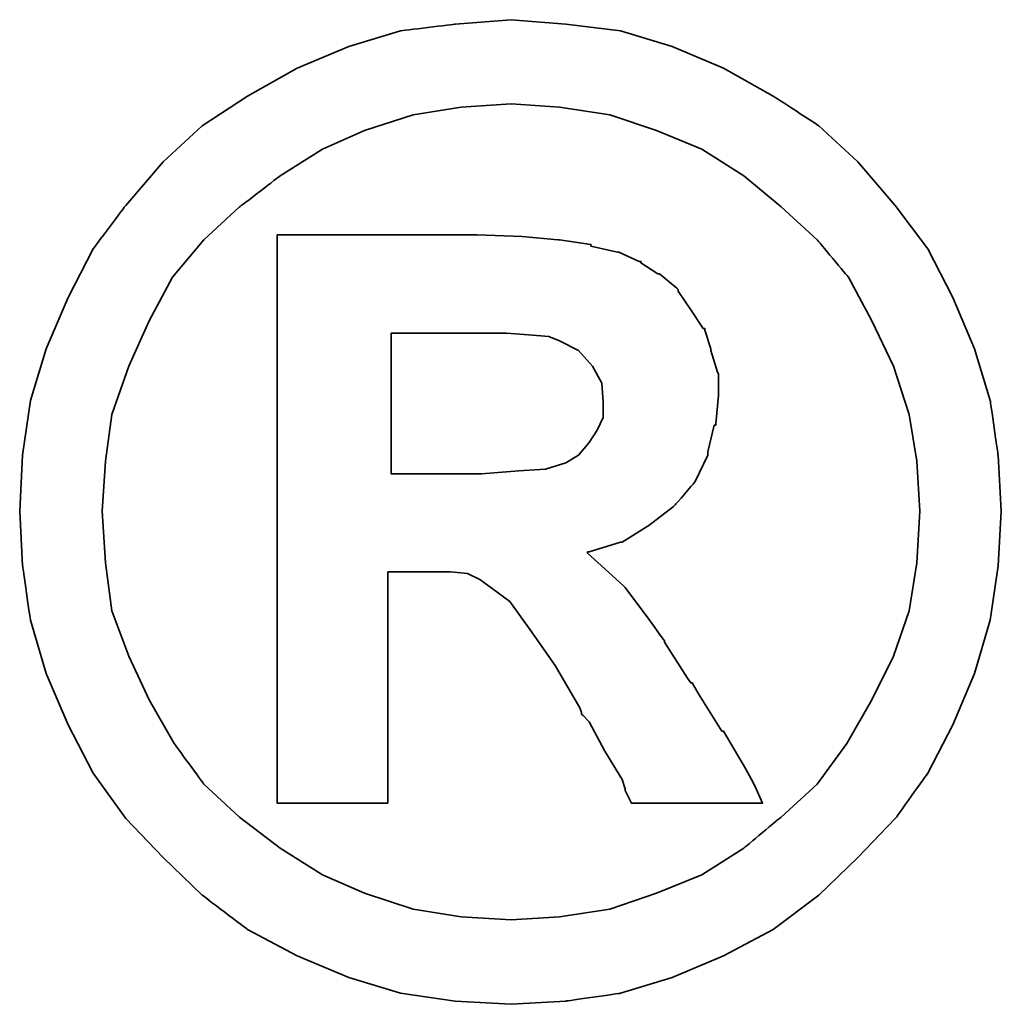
# Model space of a CAD drawing. Header units: millimetres. Extents: x 733 to 1040, y 381 to 501.
# Tile 47 of 51: x 982.289 to 982.945, y 416.915 to 417.573. Entities that reach past the tile are written whole.
import ezdxf

# ---------------------------------------------------------------- set-up
doc = ezdxf.new("R2010")
doc.units = ezdxf.units.MM
doc.header["$LTSCALE"] = 0.15
doc.layers.add('DIM', color=4, linetype='CONTINUOUS')
doc.layers.add('layer 1', color=7, linetype='CONTINUOUS')

# ---------------------------------------------------------------- blocks, each defined once
blk = doc.blocks.new('TBI MOTION logo(完整正式版)')
at = {"layer": 'layer 1', "color": 22, "lineweight": 35}
for points, knots in [([(81.20634, 4.98624), (81.20634, 4.98624), (81.18649, 5.32862), (81.18649, 5.32862), (81.18649, 5.32862), (81.18649, 5.32862), (81.13886, 5.66206), (81.13886, 5.66206), (81.13886, 5.66206), (81.13886, 5.66206), (81.04359, 5.97764), (81.04359, 5.97764), (81.04359, 5.97764), (81.04359, 5.97764), (80.91061, 6.29124), (80.91061, 6.29124), (80.91061, 6.29124), (80.91061, 6.29124), (80.75778, 6.58697), (80.75778, 6.58697), (80.75778, 6.58697), (80.75778, 6.58697), (80.5593, 6.85294), (80.5593, 6.85294), (80.5593, 6.85294), (80.5593, 6.85294), (80.33105, 7.1189), (80.33105, 7.1189), (80.33105, 7.1189), (80.33105, 7.1189), (80.09287, 7.33921), (80.09287, 7.33921), (80.09287, 7.33921), (80.09287, 7.33921), (79.815, 7.51982), (79.815, 7.51982), (79.815, 7.51982), (79.815, 7.51982), (79.51133, 7.69051), (79.51133, 7.69051), (79.51133, 7.69051), (79.51133, 7.69051), (79.19773, 7.8235), (79.19773, 7.8235), (79.19773, 7.8235), (79.19773, 7.8235), (78.88215, 7.91877), (78.88215, 7.91877), (78.88215, 7.91877), (78.88215, 7.91877), (78.54871, 7.95846), (78.54871, 7.95846), (78.54871, 7.95846), (78.54871, 7.95846), (78.21526, 7.98625), (78.21526, 7.98625), (78.21526, 7.98625), (78.21526, 7.98625), (77.87388, 7.95846), (77.87388, 7.95846), (77.87388, 7.95846), (77.87388, 7.95846), (77.54044, 7.91877), (77.54044, 7.91877), (77.54044, 7.91877), (77.54044, 7.91877), (77.22485, 7.8235), (77.22485, 7.8235), (77.22485, 7.8235), (77.22485, 7.8235), (76.91027, 7.69051), (76.91027, 7.69051), (76.91027, 7.69051), (76.91027, 7.69051), (76.6056, 7.51982), (76.6056, 7.51982), (76.6056, 7.51982), (76.6056, 7.51982), (76.32972, 7.33921), (76.32972, 7.33921), (76.32972, 7.33921), (76.32972, 7.33921), (76.09154, 7.1189), (76.09154, 7.1189), (76.09154, 7.1189), (76.09154, 7.1189), (75.86329, 6.85294), (75.86329, 6.85294), (75.86329, 6.85294), (75.86329, 6.85294), (75.66382, 6.58697), (75.66382, 6.58697), (75.66382, 6.58697), (75.66382, 6.58697), (75.51099, 6.29124), (75.51099, 6.29124), (75.51099, 6.29124), (75.51099, 6.29124), (75.37702, 5.97764), (75.37702, 5.97764), (75.37702, 5.97764), (75.37702, 5.97764), (75.28175, 5.66206), (75.28175, 5.66206), (75.28175, 5.66206), (75.28175, 5.66206), (75.23411, 5.32862), (75.23411, 5.32862), (75.23411, 5.32862), (75.23411, 5.32862), (75.21625, 4.98624), (75.21625, 4.98624), (75.21625, 4.98624), (75.21625, 4.98624), (75.23411, 4.6528), (75.23411, 4.6528), (75.23411, 4.6528), (75.23411, 4.6528), (75.28175, 4.32035), (75.28175, 4.32035), (75.28175, 4.32035), (75.28175, 4.32035), (75.37702, 3.99583), (75.37702, 3.99583), (75.37702, 3.99583), (75.37702, 3.99583), (75.51099, 3.68224), (75.51099, 3.68224), (75.51099, 3.68224), (75.51099, 3.68224), (75.66382, 3.38749), (75.66382, 3.38749), (75.66382, 3.38749), (75.66382, 3.38749), (75.86329, 3.10963), (75.86329, 3.10963), (75.86329, 3.10963), (75.86329, 3.10963), (76.09154, 2.87145), (76.09154, 2.87145), (76.09154, 2.87145), (76.09154, 2.87145), (76.32972, 2.6432), (76.32972, 2.6432), (76.32972, 2.6432), (76.32972, 2.6432), (76.6056, 2.43381), (76.6056, 2.43381), (76.6056, 2.43381), (76.6056, 2.43381), (76.91027, 2.27205), (76.91027, 2.27205), (76.91027, 2.27205), (76.91027, 2.27205), (77.22485, 2.13906), (77.22485, 2.13906), (77.22485, 2.13906), (77.22485, 2.13906), (77.54044, 2.0438), (77.54044, 2.0438), (77.54044, 2.0438), (77.54044, 2.0438), (77.87388, 1.99616), (77.87388, 1.99616), (77.87388, 1.99616), (77.87388, 1.99616), (78.21526, 1.97631), (78.21526, 1.97631), (78.21526, 1.97631), (78.21526, 1.97631), (78.54871, 1.99616), (78.54871, 1.99616), (78.54871, 1.99616), (78.54871, 1.99616), (78.88215, 2.0438), (78.88215, 2.0438), (78.88215, 2.0438), (78.88215, 2.0438), (79.19773, 2.13906), (79.19773, 2.13906), (79.19773, 2.13906), (79.19773, 2.13906), (79.51133, 2.27205), (79.51133, 2.27205), (79.51133, 2.27205), (79.51133, 2.27205), (79.815, 2.43381), (79.815, 2.43381), (79.815, 2.43381), (79.815, 2.43381), (80.09287, 2.6432), (80.09287, 2.6432), (80.09287, 2.6432), (80.09287, 2.6432), (80.33105, 2.87145), (80.33105, 2.87145), (80.33105, 2.87145), (80.33105, 2.87145), (80.5593, 3.10963), (80.5593, 3.10963), (80.5593, 3.10963), (80.5593, 3.10963), (80.75778, 3.38749), (80.75778, 3.38749), (80.75778, 3.38749), (80.75778, 3.38749), (80.91061, 3.68224), (80.91061, 3.68224), (80.91061, 3.68224), (80.91061, 3.68224), (81.04359, 3.99583), (81.04359, 3.99583), (81.04359, 3.99583), (81.04359, 3.99583), (81.13886, 4.32035), (81.13886, 4.32035), (81.13886, 4.32035), (81.13886, 4.32035), (81.18649, 4.6528), (81.18649, 4.6528), (81.18649, 4.6528), (81.18649, 4.6528), (81.20634, 4.98624), (81.20634, 4.98624)], [0, 0, 0, 0, 0.0178571, 0.0178571, 0.0178571, 0.0178572, 0.0357143, 0.0357143, 0.0357143, 0.0357143, 0.0535714, 0.0535714, 0.0535714, 0.0535714, 0.0714286, 0.0714286, 0.0714286, 0.0714286, 0.0892857, 0.0892857, 0.0892857, 0.0892857, 0.1071429, 0.1071429, 0.1071429, 0.1071429, 0.125, 0.125, 0.125, 0.125, 0.1428571, 0.1428571, 0.1428571, 0.1428572, 0.1607143, 0.1607143, 0.1607143, 0.1607143, 0.1785714, 0.1785714, 0.1785714, 0.1785714, 0.1964286, 0.1964286, 0.1964286, 0.1964286, 0.2142857, 0.2142857, 0.2142857, 0.2142857, 0.2321429, 0.2321429, 0.2321429, 0.2321429, 0.25, 0.25, 0.25, 0.25, 0.2678571, 0.2678571, 0.2678571, 0.2678572, 0.2857143, 0.2857143, 0.2857143, 0.2857143, 0.3035714, 0.3035714, 0.3035714, 0.3035714, 0.3214286, 0.3214286, 0.3214286, 0.3214286, 0.3392857, 0.3392857, 0.3392857, 0.3392857, 0.3571429, 0.3571429, 0.3571429, 0.3571429, 0.375, 0.375, 0.375, 0.375, 0.3928571, 0.3928571, 0.3928571, 0.3928572, 0.4107143, 0.4107143, 0.4107143, 0.4107143, 0.4285714, 0.4285714, 0.4285714, 0.4285714, 0.4464286, 0.4464286, 0.4464286, 0.4464286, 0.4642857, 0.4642857, 0.4642857, 0.4642857, 0.4821429, 0.4821429, 0.4821429, 0.4821429, 0.5, 0.5, 0.5, 0.5, 0.5178571, 0.5178571, 0.5178571, 0.5178572, 0.5357143, 0.5357143, 0.5357143, 0.5357143, 0.5535714, 0.5535714, 0.5535714, 0.5535714, 0.5714286, 0.5714286, 0.5714286, 0.5714286, 0.5892857, 0.5892857, 0.5892857, 0.5892857, 0.6071429, 0.6071429, 0.6071429, 0.6071429, 0.625, 0.625, 0.625, 0.625, 0.6428571, 0.6428571, 0.6428571, 0.6428572, 0.6607143, 0.6607143, 0.6607143, 0.6607143, 0.6785714, 0.6785714, 0.6785714, 0.6785714, 0.6964286, 0.6964286, 0.6964286, 0.6964286, 0.7142857, 0.7142857, 0.7142857, 0.7142857, 0.7321429, 0.7321429, 0.7321429, 0.7321429, 0.75, 0.75, 0.75, 0.75, 0.7678571, 0.7678571, 0.7678571, 0.7678572, 0.7857143, 0.7857143, 0.7857143, 0.7857143, 0.8035714, 0.8035714, 0.8035714, 0.8035714, 0.8214286, 0.8214286, 0.8214286, 0.8214286, 0.8392857, 0.8392857, 0.8392857, 0.8392857, 0.8571429, 0.8571429, 0.8571429, 0.8571429, 0.875, 0.875, 0.875, 0.875, 0.8928571, 0.8928571, 0.8928571, 0.8928572, 0.9107143, 0.9107143, 0.9107143, 0.9107143, 0.9285714, 0.9285714, 0.9285714, 0.9285714, 0.9464286, 0.9464286, 0.9464286, 0.9464286, 0.9642857, 0.9642857, 0.9642857, 0.9642857, 0.9821429, 0.9821429, 0.9821429, 0.9821429, 1, 1, 1, 1]), ([(80.71014, 4.98624), (80.71014, 4.98624), (80.69129, 5.29091), (80.69129, 5.29091), (80.69129, 5.29091), (80.69129, 5.29091), (80.64464, 5.57672), (80.64464, 5.57672), (80.64464, 5.57672), (80.64464, 5.57672), (80.54937, 5.87245), (80.54937, 5.87245), (80.54937, 5.87245), (80.54937, 5.87245), (80.41639, 6.14833), (80.41639, 6.14833), (80.41639, 6.14833), (80.41639, 6.14833), (80.27349, 6.41429), (80.27349, 6.41429), (80.27349, 6.41429), (80.27349, 6.41429), (80.08295, 6.64255), (80.08295, 6.64255), (80.08295, 6.64255), (80.08295, 6.64255), (79.86264, 6.84301), (79.86264, 6.84301), (79.86264, 6.84301), (79.86264, 6.84301), (79.63439, 7.03355), (79.63439, 7.03355), (79.63439, 7.03355), (79.63439, 7.03355), (79.37835, 7.1963), (79.37835, 7.1963), (79.37835, 7.1963), (79.37835, 7.1963), (79.10246, 7.30944), (79.10246, 7.30944), (79.10246, 7.30944), (79.10246, 7.30944), (78.81665, 7.40471), (78.81665, 7.40471), (78.81665, 7.40471), (78.81665, 7.40471), (78.511, 7.45234), (78.511, 7.45234), (78.511, 7.45234), (78.511, 7.45234), (78.21526, 7.47219), (78.21526, 7.47219), (78.21526, 7.47219), (78.21526, 7.47219), (77.9106, 7.45234), (77.9106, 7.45234), (77.9106, 7.45234), (77.9106, 7.45234), (77.61685, 7.40471), (77.61685, 7.40471), (77.61685, 7.40471), (77.61685, 7.40471), (77.32012, 7.30944), (77.32012, 7.30944), (77.32012, 7.30944), (77.32012, 7.30944), (77.06309, 7.1963), (77.06309, 7.1963), (77.06309, 7.1963), (77.06309, 7.1963), (76.80606, 7.03355), (76.80606, 7.03355), (76.80606, 7.03355), (76.80606, 7.03355), (76.55797, 6.84301), (76.55797, 6.84301), (76.55797, 6.84301), (76.55797, 6.84301), (76.34063, 6.64255), (76.34063, 6.64255), (76.34063, 6.64255), (76.34063, 6.64255), (76.1491, 6.41429), (76.1491, 6.41429), (76.1491, 6.41429), (76.1491, 6.41429), (76.0062, 6.14833), (76.0062, 6.14833), (76.0062, 6.14833), (76.0062, 6.14833), (75.88314, 5.87245), (75.88314, 5.87245), (75.88314, 5.87245), (75.88314, 5.87245), (75.77794, 5.57672), (75.77794, 5.57672), (75.77794, 5.57672), (75.77794, 5.57672), (75.73924, 5.29091), (75.73924, 5.29091), (75.73924, 5.29091), (75.73924, 5.29091), (75.72039, 4.98624), (75.72039, 4.98624), (75.72039, 4.98624), (75.72039, 4.98624), (75.73924, 4.67165), (75.73924, 4.67165), (75.73924, 4.67165), (75.73924, 4.67165), (75.77794, 4.37791), (75.77794, 4.37791), (75.77794, 4.37791), (75.77794, 4.37791), (75.88314, 4.10102), (75.88314, 4.10102), (75.88314, 4.10102), (75.88314, 4.10102), (76.0062, 3.83407), (76.0062, 3.83407), (76.0062, 3.83407), (76.0062, 3.83407), (76.15902, 3.56811), (76.15902, 3.56811), (76.15902, 3.56811), (76.15902, 3.56811), (76.34063, 3.32001), (76.34063, 3.32001), (76.34063, 3.32001), (76.34063, 3.32001), (76.55797, 3.11955), (76.55797, 3.11955), (76.55797, 3.11955), (76.55797, 3.11955), (76.80606, 2.92901), (76.80606, 2.92901), (76.80606, 2.92901), (76.80606, 2.92901), (77.06309, 2.76725), (77.06309, 2.76725), (77.06309, 2.76725), (77.06309, 2.76725), (77.32012, 2.65412), (77.32012, 2.65412), (77.32012, 2.65412), (77.32012, 2.65412), (77.61685, 2.55786), (77.61685, 2.55786), (77.61685, 2.55786), (77.61685, 2.55786), (77.9106, 2.51022), (77.9106, 2.51022), (77.9106, 2.51022), (77.9106, 2.51022), (78.21526, 2.49137), (78.21526, 2.49137), (78.21526, 2.49137), (78.21526, 2.49137), (78.511, 2.51022), (78.511, 2.51022), (78.511, 2.51022), (78.511, 2.51022), (78.81665, 2.55786), (78.81665, 2.55786), (78.81665, 2.55786), (78.81665, 2.55786), (79.10246, 2.65412), (79.10246, 2.65412), (79.10246, 2.65412), (79.10246, 2.65412), (79.37835, 2.76725), (79.37835, 2.76725), (79.37835, 2.76725), (79.37835, 2.76725), (79.63439, 2.92901), (79.63439, 2.92901), (79.63439, 2.92901), (79.63439, 2.92901), (79.86264, 3.11955), (79.86264, 3.11955), (79.86264, 3.11955), (79.86264, 3.11955), (80.08295, 3.32001), (80.08295, 3.32001), (80.08295, 3.32001), (80.08295, 3.32001), (80.26356, 3.56811), (80.26356, 3.56811), (80.26356, 3.56811), (80.26356, 3.56811), (80.41639, 3.83407), (80.41639, 3.83407), (80.41639, 3.83407), (80.41639, 3.83407), (80.54937, 4.10102), (80.54937, 4.10102), (80.54937, 4.10102), (80.54937, 4.10102), (80.64464, 4.37791), (80.64464, 4.37791), (80.64464, 4.37791), (80.64464, 4.37791), (80.69129, 4.67165), (80.69129, 4.67165), (80.69129, 4.67165), (80.69129, 4.67165), (80.71014, 4.98624), (80.71014, 4.98624)], [0, 0, 0, 0, 0.0192308, 0.0192308, 0.0192308, 0.0192308, 0.0384615, 0.0384615, 0.0384615, 0.0384615, 0.0576923, 0.0576923, 0.0576923, 0.0576923, 0.0769231, 0.0769231, 0.0769231, 0.0769231, 0.0961538, 0.0961538, 0.0961538, 0.0961539, 0.1153846, 0.1153846, 0.1153846, 0.1153846, 0.1346154, 0.1346154, 0.1346154, 0.1346154, 0.1538462, 0.1538462, 0.1538462, 0.1538462, 0.1730769, 0.1730769, 0.1730769, 0.1730769, 0.1923077, 0.1923077, 0.1923077, 0.1923077, 0.2115385, 0.2115385, 0.2115385, 0.2115385, 0.2307692, 0.2307692, 0.2307692, 0.2307692, 0.25, 0.25, 0.25, 0.25, 0.2692308, 0.2692308, 0.2692308, 0.2692308, 0.2884615, 0.2884615, 0.2884615, 0.2884615, 0.3076923, 0.3076923, 0.3076923, 0.3076923, 0.3269231, 0.3269231, 0.3269231, 0.3269231, 0.3461538, 0.3461538, 0.3461538, 0.3461539, 0.3653846, 0.3653846, 0.3653846, 0.3653846, 0.3846154, 0.3846154, 0.3846154, 0.3846154, 0.4038462, 0.4038462, 0.4038462, 0.4038462, 0.4230769, 0.4230769, 0.4230769, 0.4230769, 0.4423077, 0.4423077, 0.4423077, 0.4423077, 0.4615385, 0.4615385, 0.4615385, 0.4615385, 0.4807692, 0.4807692, 0.4807692, 0.4807692, 0.5, 0.5, 0.5, 0.5, 0.5192308, 0.5192308, 0.5192308, 0.5192308, 0.5384615, 0.5384615, 0.5384615, 0.5384615, 0.5576923, 0.5576923, 0.5576923, 0.5576923, 0.5769231, 0.5769231, 0.5769231, 0.5769231, 0.5961538, 0.5961538, 0.5961538, 0.5961539, 0.6153846, 0.6153846, 0.6153846, 0.6153846, 0.6346154, 0.6346154, 0.6346154, 0.6346154, 0.6538462, 0.6538462, 0.6538462, 0.6538462, 0.6730769, 0.6730769, 0.6730769, 0.6730769, 0.6923077, 0.6923077, 0.6923077, 0.6923077, 0.7115385, 0.7115385, 0.7115385, 0.7115385, 0.7307692, 0.7307692, 0.7307692, 0.7307692, 0.75, 0.75, 0.75, 0.75, 0.7692308, 0.7692308, 0.7692308, 0.7692308, 0.7884615, 0.7884615, 0.7884615, 0.7884615, 0.8076923, 0.8076923, 0.8076923, 0.8076923, 0.8269231, 0.8269231, 0.8269231, 0.8269231, 0.8461538, 0.8461538, 0.8461538, 0.8461539, 0.8653846, 0.8653846, 0.8653846, 0.8653846, 0.8846154, 0.8846154, 0.8846154, 0.8846154, 0.9038462, 0.9038462, 0.9038462, 0.9038462, 0.9230769, 0.9230769, 0.9230769, 0.9230769, 0.9423077, 0.9423077, 0.9423077, 0.9423077, 0.9615385, 0.9615385, 0.9615385, 0.9615385, 0.9807692, 0.9807692, 0.9807692, 0.9807692, 1, 1, 1, 1]), ([(76.78721, 3.2823), (76.78721, 3.2823), (76.78721, 3.32001), (76.78721, 3.32001), (76.78721, 3.32001), (76.78721, 3.32001), (76.78721, 3.42422), (76.78721, 3.42422), (76.78721, 3.42422), (76.78721, 3.42422), (76.78721, 3.59689), (76.78721, 3.59689), (76.78721, 3.59689), (76.78721, 3.59689), (76.78721, 3.80529), (76.78721, 3.80529), (76.78721, 3.80529), (76.78721, 3.80529), (76.78721, 4.0524), (76.78721, 4.0524), (76.78721, 4.0524), (76.78721, 4.0524), (76.78721, 4.32035), (76.78721, 4.32035), (76.78721, 4.32035), (76.78721, 4.32035), (76.78721, 4.92868), (76.78721, 4.92868), (76.78721, 4.92868), (76.78721, 4.92868), (76.78721, 5.53801), (76.78721, 5.53801), (76.78721, 5.53801), (76.78721, 5.53801), (76.78721, 5.82482), (76.78721, 5.82482), (76.78721, 5.82482), (76.78721, 5.82482), (76.78721, 6.07291), (76.78721, 6.07291), (76.78721, 6.07291), (76.78721, 6.07291), (76.78721, 6.30017), (76.78721, 6.30017), (76.78721, 6.30017), (76.78721, 6.30017), (76.78721, 6.45399), (76.78721, 6.45399), (76.78721, 6.45399), (76.78721, 6.45399), (76.78721, 6.5572), (76.78721, 6.5572), (76.78721, 6.5572), (76.78721, 6.5572), (76.78721, 6.59689), (76.78721, 6.59689), (76.78721, 6.59689), (76.78721, 6.59689), (76.78721, 6.67232), (76.78721, 6.67232), (76.78721, 6.67232), (76.78721, 6.67232), (76.8537, 6.67232), (76.8537, 6.67232), (76.8537, 6.67232), (76.8537, 6.67232), (76.87355, 6.67232), (76.87355, 6.67232), (76.87355, 6.67232), (76.87355, 6.67232), (76.91027, 6.67232), (76.91027, 6.67232), (76.91027, 6.67232), (76.91027, 6.67232), (77.04424, 6.67232), (77.04424, 6.67232), (77.04424, 6.67232), (77.04424, 6.67232), (77.22485, 6.67232), (77.22485, 6.67232), (77.22485, 6.67232), (77.22485, 6.67232), (77.43524, 6.67232), (77.43524, 6.67232), (77.43524, 6.67232), (77.43524, 6.67232), (77.65357, 6.67232), (77.65357, 6.67232), (77.65357, 6.67232), (77.65357, 6.67232), (77.82625, 6.67232), (77.82625, 6.67232), (77.82625, 6.67232), (77.82625, 6.67232), (77.94037, 6.67232), (77.94037, 6.67232), (77.94037, 6.67232), (77.94037, 6.67232), (77.97709, 6.67232), (77.97709, 6.67232), (77.97709, 6.67232), (77.97709, 6.67232), (77.99694, 6.67232), (77.99694, 6.67232), (77.99694, 6.67232), (77.99694, 6.67232), (78.00686, 6.67232), (78.00686, 6.67232), (78.00686, 6.67232), (78.00686, 6.67232), (78.28275, 6.6624), (78.28275, 6.6624), (78.28275, 6.6624), (78.28275, 6.6624), (78.50107, 6.64255), (78.50107, 6.64255), (78.50107, 6.64255), (78.50107, 6.64255), (78.511, 6.64255), (78.511, 6.64255), (78.511, 6.64255), (78.511, 6.64255), (78.70154, 6.61476), (78.70154, 6.61476), (78.70154, 6.61476), (78.70154, 6.61476), (78.70154, 6.60483), (78.70154, 6.60483), (78.70154, 6.60483), (78.70154, 6.60483), (78.86429, 6.56713), (78.86429, 6.56713), (78.86429, 6.56713), (78.86429, 6.56713), (78.87223, 6.56713), (78.87223, 6.56713), (78.87223, 6.56713), (78.87223, 6.56713), (78.99727, 6.51056), (78.99727, 6.51056), (78.99727, 6.51056), (78.99727, 6.51056), (79.00719, 6.51056), (79.00719, 6.51056), (79.00719, 6.51056), (79.00719, 6.51056), (79.00719, 6.50162), (79.00719, 6.50162), (79.00719, 6.50162), (79.00719, 6.50162), (79.1104, 6.43415), (79.1104, 6.43415), (79.1104, 6.43415), (79.1104, 6.43415), (79.12132, 6.43415), (79.12132, 6.43415), (79.12132, 6.43415), (79.12132, 6.43415), (79.22552, 6.34781), (79.22552, 6.34781), (79.22552, 6.34781), (79.22552, 6.34781), (79.23544, 6.33888), (79.23544, 6.33888), (79.23544, 6.33888), (79.23544, 6.33888), (79.23544, 6.32895), (79.23544, 6.32895), (79.23544, 6.32895), (79.23544, 6.32895), (79.31087, 6.21483), (79.31087, 6.21483), (79.31087, 6.21483), (79.31087, 6.21483), (79.38629, 6.1007), (79.38629, 6.1007), (79.38629, 6.1007), (79.38629, 6.1007), (79.3972, 6.1007), (79.3972, 6.1007), (79.3972, 6.1007), (79.3972, 6.1007), (79.3972, 6.09078), (79.3972, 6.09078), (79.3972, 6.09078), (79.3972, 6.09078), (79.43392, 5.97764), (79.43392, 5.97764), (79.43392, 5.97764), (79.43392, 5.97764), (79.43392, 5.96772), (79.43392, 5.96772), (79.43392, 5.96772), (79.43392, 5.96772), (79.47362, 5.83474), (79.47362, 5.83474), (79.47362, 5.83474), (79.47362, 5.83474), (79.48156, 5.82482), (79.48156, 5.82482), (79.48156, 5.82482), (79.48156, 5.82482), (79.48156, 5.69977), (79.48156, 5.69977), (79.48156, 5.69977), (79.48156, 5.69977), (79.48156, 5.69183), (79.48156, 5.69183), (79.48156, 5.69183), (79.48156, 5.69183), (79.4637, 5.51915), (79.4637, 5.51915), (79.4637, 5.51915), (79.4637, 5.51915), (79.4637, 5.51122), (79.4637, 5.51122), (79.4637, 5.51122), (79.4637, 5.51122), (79.45377, 5.51122), (79.45377, 5.51122), (79.45377, 5.51122), (79.45377, 5.51122), (79.41507, 5.34847), (79.41507, 5.34847), (79.41507, 5.34847), (79.41507, 5.34847), (79.41507, 5.33854), (79.41507, 5.33854), (79.41507, 5.33854), (79.41507, 5.33854), (79.41507, 5.32862), (79.41507, 5.32862), (79.41507, 5.32862), (79.41507, 5.32862), (79.33865, 5.16785), (79.33865, 5.16785), (79.33865, 5.16785), (79.33865, 5.16785), (79.33071, 5.15693), (79.33071, 5.15693), (79.33071, 5.15693), (79.33071, 5.15693), (79.2156, 5.02495), (79.2156, 5.02495), (79.2156, 5.02495), (79.2156, 5.02495), (79.20567, 5.01502), (79.20567, 5.01502), (79.20567, 5.01502), (79.20567, 5.01502), (79.05483, 4.89991), (79.05483, 4.89991), (79.05483, 4.89991), (79.05483, 4.89991), (79.04491, 4.89197), (79.04491, 4.89197), (79.04491, 4.89197), (79.04491, 4.89197), (78.89208, 4.7967), (78.89208, 4.7967), (78.89208, 4.7967), (78.89208, 4.7967), (78.88215, 4.7967), (78.88215, 4.7967), (78.88215, 4.7967), (78.88215, 4.7967), (78.69161, 4.73913), (78.69161, 4.73913), (78.69161, 4.73913), (78.69161, 4.73913), (78.68169, 4.73913), (78.68169, 4.73913), (78.68169, 4.73913), (78.68169, 4.73913), (78.68169, 4.72921), (78.68169, 4.72921), (78.68169, 4.72921), (78.68169, 4.72921), (78.78688, 4.63394), (78.78688, 4.63394), (78.78688, 4.63394), (78.78688, 4.63394), (78.902, 4.52875), (78.902, 4.52875), (78.902, 4.52875), (78.902, 4.52875), (78.91093, 4.52081), (78.91093, 4.52081), (78.91093, 4.52081), (78.91093, 4.52081), (79.02506, 4.36798), (79.02506, 4.36798), (79.02506, 4.36798), (79.02506, 4.36798), (79.1501, 4.1953), (79.1501, 4.1953), (79.1501, 4.1953), (79.1501, 4.1953), (79.1501, 4.18736), (79.1501, 4.18736), (79.1501, 4.18736), (79.1501, 4.18736), (79.29201, 3.96705), (79.29201, 3.96705), (79.29201, 3.96705), (79.29201, 3.96705), (79.31087, 3.93828), (79.31087, 3.93828), (79.31087, 3.93828), (79.31087, 3.93828), (79.32079, 3.93828), (79.32079, 3.93828), (79.32079, 3.93828), (79.32079, 3.93828), (79.3585, 3.87178), (79.3585, 3.87178), (79.3585, 3.87178), (79.3585, 3.87178), (79.50141, 3.64353), (79.50141, 3.64353), (79.50141, 3.64353), (79.50141, 3.64353), (79.51133, 3.64353), (79.51133, 3.64353), (79.51133, 3.64353), (79.51133, 3.64353), (79.64431, 3.41528), (79.64431, 3.41528), (79.64431, 3.41528), (79.64431, 3.41528), (79.68202, 3.3478), (79.68202, 3.3478), (79.68202, 3.3478), (79.68202, 3.3478), (79.70187, 3.31009), (79.70187, 3.31009), (79.70187, 3.31009), (79.70187, 3.31009), (79.7495, 3.2049), (79.7495, 3.2049), (79.7495, 3.2049), (79.7495, 3.2049), (79.64431, 3.2049), (79.64431, 3.2049), (79.64431, 3.2049), (79.64431, 3.2049), (79.62546, 3.2049), (79.62546, 3.2049), (79.62546, 3.2049), (79.62546, 3.2049), (79.53912, 3.2049), (79.53912, 3.2049), (79.53912, 3.2049), (79.53912, 3.2049), (79.31087, 3.2049), (79.31087, 3.2049), (79.31087, 3.2049), (79.31087, 3.2049), (79.08262, 3.2049), (79.08262, 3.2049), (79.08262, 3.2049), (79.08262, 3.2049), (79.00719, 3.2049), (79.00719, 3.2049), (79.00719, 3.2049), (79.00719, 3.2049), (78.98735, 3.2049), (78.98735, 3.2049), (78.98735, 3.2049), (78.98735, 3.2049), (78.94964, 3.2049), (78.94964, 3.2049), (78.94964, 3.2049), (78.94964, 3.2049), (78.92979, 3.24459), (78.92979, 3.24459), (78.92979, 3.24459), (78.92979, 3.24459), (78.91093, 3.2823), (78.91093, 3.2823), (78.91093, 3.2823), (78.91093, 3.2823), (78.91093, 3.29223), (78.91093, 3.29223), (78.91093, 3.29223), (78.91093, 3.29223), (78.89208, 3.3478), (78.89208, 3.3478), (78.89208, 3.3478), (78.89208, 3.3478), (78.78688, 3.52048), (78.78688, 3.52048), (78.78688, 3.52048), (78.78688, 3.52048), (78.69161, 3.7001), (78.69161, 3.7001), (78.69161, 3.7001), (78.69161, 3.7001), (78.6539, 3.7388), (78.6539, 3.7388), (78.6539, 3.7388), (78.6539, 3.7388), (78.64398, 3.74873), (78.64398, 3.74873), (78.64398, 3.74873), (78.64398, 3.74873), (78.64398, 3.75766), (78.64398, 3.75766), (78.64398, 3.75766), (78.64398, 3.75766), (78.63405, 3.78644), (78.63405, 3.78644), (78.63405, 3.78644), (78.63405, 3.78644), (78.48321, 4.04347), (78.48321, 4.04347), (78.48321, 4.04347), (78.48321, 4.04347), (78.33038, 4.2618), (78.33038, 4.2618), (78.33038, 4.2618), (78.33038, 4.2618), (78.20732, 4.43447), (78.20732, 4.43447), (78.20732, 4.43447), (78.20732, 4.43447), (78.09221, 4.52081), (78.09221, 4.52081), (78.09221, 4.52081), (78.09221, 4.52081), (78.02472, 4.56845), (78.02472, 4.56845), (78.02472, 4.56845), (78.02472, 4.56845), (77.9493, 4.60616), (77.9493, 4.60616), (77.9493, 4.60616), (77.9493, 4.60616), (77.8451, 4.61608), (77.8451, 4.61608), (77.8451, 4.61608), (77.8451, 4.61608), (77.71113, 4.61608), (77.71113, 4.61608), (77.71113, 4.61608), (77.71113, 4.61608), (77.69128, 4.61608), (77.69128, 4.61608), (77.69128, 4.61608), (77.69128, 4.61608), (77.67342, 4.61608), (77.67342, 4.61608), (77.67342, 4.61608), (77.67342, 4.61608), (77.5583, 4.61608), (77.5583, 4.61608), (77.5583, 4.61608), (77.5583, 4.61608), (77.46303, 4.61608), (77.46303, 4.61608), (77.46303, 4.61608), (77.46303, 4.61608), (77.46303, 4.54761), (77.46303, 4.54761), (77.46303, 4.54761), (77.46303, 4.54761), (77.46303, 4.47318), (77.46303, 4.47318), (77.46303, 4.47318), (77.46303, 4.47318), (77.46303, 4.24294), (77.46303, 4.24294), (77.46303, 4.24294), (77.46303, 4.24294), (77.46303, 3.99583), (77.46303, 3.99583), (77.46303, 3.99583), (77.46303, 3.99583), (77.46303, 3.72888), (77.46303, 3.72888), (77.46303, 3.72888), (77.46303, 3.72888), (77.46303, 3.51055), (77.46303, 3.51055), (77.46303, 3.51055), (77.46303, 3.51055), (77.46303, 3.42422), (77.46303, 3.42422), (77.46303, 3.42422), (77.46303, 3.42422), (77.46303, 3.35773), (77.46303, 3.35773), (77.46303, 3.35773), (77.46303, 3.35773), (77.46303, 3.30017), (77.46303, 3.30017), (77.46303, 3.30017), (77.46303, 3.30017), (77.46303, 3.2823), (77.46303, 3.2823), (77.46303, 3.2823), (77.46303, 3.2823), (77.46303, 3.2049), (77.46303, 3.2049), (77.46303, 3.2049), (77.46303, 3.2049), (77.39753, 3.2049), (77.39753, 3.2049), (77.39753, 3.2049), (77.39753, 3.2049), (77.37768, 3.2049), (77.37768, 3.2049), (77.37768, 3.2049), (77.37768, 3.2049), (77.32012, 3.2049), (77.32012, 3.2049), (77.32012, 3.2049), (77.32012, 3.2049), (77.12165, 3.2049), (77.12165, 3.2049), (77.12165, 3.2049), (77.12165, 3.2049), (76.94897, 3.2049), (76.94897, 3.2049), (76.94897, 3.2049), (76.94897, 3.2049), (76.8924, 3.2049), (76.8924, 3.2049), (76.8924, 3.2049), (76.8924, 3.2049), (76.8537, 3.2049), (76.8537, 3.2049), (76.8537, 3.2049), (76.8537, 3.2049), (76.78721, 3.2049), (76.78721, 3.2049), (76.78721, 3.2049), (76.78721, 3.2049), (76.78721, 3.2823), (76.78721, 3.2823)], [0, 0, 0, 0, 0.0074074, 0.0074074, 0.0074074, 0.0074074, 0.0148148, 0.0148148, 0.0148148, 0.0148148, 0.0222222, 0.0222222, 0.0222222, 0.0222222, 0.0296296, 0.0296296, 0.0296296, 0.0296296, 0.037037, 0.037037, 0.037037, 0.037037, 0.0444444, 0.0444444, 0.0444444, 0.0444445, 0.0518519, 0.0518519, 0.0518519, 0.0518519, 0.0592593, 0.0592593, 0.0592593, 0.0592593, 0.0666667, 0.0666667, 0.0666667, 0.0666667, 0.0740741, 0.0740741, 0.0740741, 0.0740741, 0.0814815, 0.0814815, 0.0814815, 0.0814815, 0.0888889, 0.0888889, 0.0888889, 0.0888889, 0.0962963, 0.0962963, 0.0962963, 0.0962963, 0.1037037, 0.1037037, 0.1037037, 0.1037037, 0.1111111, 0.1111111, 0.1111111, 0.1111111, 0.1185185, 0.1185185, 0.1185185, 0.1185185, 0.1259259, 0.1259259, 0.1259259, 0.1259259, 0.1333333, 0.1333333, 0.1333333, 0.1333333, 0.1407407, 0.1407407, 0.1407407, 0.1407408, 0.1481481, 0.1481481, 0.1481481, 0.1481482, 0.1555556, 0.1555556, 0.1555556, 0.1555556, 0.162963, 0.162963, 0.162963, 0.162963, 0.1703704, 0.1703704, 0.1703704, 0.1703704, 0.1777778, 0.1777778, 0.1777778, 0.1777778, 0.1851852, 0.1851852, 0.1851852, 0.1851852, 0.1925926, 0.1925926, 0.1925926, 0.1925926, 0.2, 0.2, 0.2, 0.2, 0.2074074, 0.2074074, 0.2074074, 0.2074074, 0.2148148, 0.2148148, 0.2148148, 0.2148148, 0.2222222, 0.2222222, 0.2222222, 0.2222222, 0.2296296, 0.2296296, 0.2296296, 0.2296296, 0.237037, 0.237037, 0.237037, 0.237037, 0.2444444, 0.2444444, 0.2444444, 0.2444445, 0.2518519, 0.2518519, 0.2518519, 0.2518519, 0.2592593, 0.2592593, 0.2592593, 0.2592593, 0.2666667, 0.2666667, 0.2666667, 0.2666667, 0.2740741, 0.2740741, 0.2740741, 0.2740741, 0.2814815, 0.2814815, 0.2814815, 0.2814815, 0.2888889, 0.2888889, 0.2888889, 0.2888889, 0.2962963, 0.2962963, 0.2962963, 0.2962963, 0.3037037, 0.3037037, 0.3037037, 0.3037037, 0.3111111, 0.3111111, 0.3111111, 0.3111111, 0.3185185, 0.3185185, 0.3185185, 0.3185185, 0.3259259, 0.3259259, 0.3259259, 0.3259259, 0.3333333, 0.3333333, 0.3333333, 0.3333333, 0.3407407, 0.3407407, 0.3407407, 0.3407408, 0.3481481, 0.3481481, 0.3481481, 0.3481482, 0.3555556, 0.3555556, 0.3555556, 0.3555556, 0.362963, 0.362963, 0.362963, 0.362963, 0.3703704, 0.3703704, 0.3703704, 0.3703704, 0.3777778, 0.3777778, 0.3777778, 0.3777778, 0.3851852, 0.3851852, 0.3851852, 0.3851852, 0.3925926, 0.3925926, 0.3925926, 0.3925926, 0.4, 0.4, 0.4, 0.4, 0.4074074, 0.4074074, 0.4074074, 0.4074074, 0.4148148, 0.4148148, 0.4148148, 0.4148148, 0.4222222, 0.4222222, 0.4222222, 0.4222222, 0.4296296, 0.4296296, 0.4296296, 0.4296296, 0.437037, 0.437037, 0.437037, 0.437037, 0.4444444, 0.4444444, 0.4444444, 0.4444445, 0.4518519, 0.4518519, 0.4518519, 0.4518519, 0.4592593, 0.4592593, 0.4592593, 0.4592593, 0.4666667, 0.4666667, 0.4666667, 0.4666667, 0.4740741, 0.4740741, 0.4740741, 0.4740741, 0.4814815, 0.4814815, 0.4814815, 0.4814815, 0.4888889, 0.4888889, 0.4888889, 0.4888889, 0.4962963, 0.4962963, 0.4962963, 0.4962963, 0.5037037, 0.5037037, 0.5037037, 0.5037037, 0.5111111, 0.5111111, 0.5111111, 0.5111111, 0.5185185, 0.5185185, 0.5185185, 0.5185185, 0.5259259, 0.5259259, 0.5259259, 0.5259259, 0.5333333, 0.5333333, 0.5333333, 0.5333333, 0.5407407, 0.5407407, 0.5407407, 0.5407408, 0.5481481, 0.5481481, 0.5481481, 0.5481482, 0.5555556, 0.5555556, 0.5555556, 0.5555556, 0.562963, 0.562963, 0.562963, 0.562963, 0.5703704, 0.5703704, 0.5703704, 0.5703704, 0.5777778, 0.5777778, 0.5777778, 0.5777778, 0.5851852, 0.5851852, 0.5851852, 0.5851852, 0.5925926, 0.5925926, 0.5925926, 0.5925926, 0.6, 0.6, 0.6, 0.6, 0.6074074, 0.6074074, 0.6074074, 0.6074074, 0.6148148, 0.6148148, 0.6148148, 0.6148148, 0.6222222, 0.6222222, 0.6222222, 0.6222222, 0.6296296, 0.6296296, 0.6296296, 0.6296296, 0.637037, 0.637037, 0.637037, 0.637037, 0.6444444, 0.6444444, 0.6444444, 0.6444445, 0.6518519, 0.6518519, 0.6518519, 0.6518519, 0.6592593, 0.6592593, 0.6592593, 0.6592593, 0.6666667, 0.6666667, 0.6666667, 0.6666667, 0.6740741, 0.6740741, 0.6740741, 0.6740741, 0.6814815, 0.6814815, 0.6814815, 0.6814815, 0.6888889, 0.6888889, 0.6888889, 0.6888889, 0.6962963, 0.6962963, 0.6962963, 0.6962963, 0.7037037, 0.7037037, 0.7037037, 0.7037037, 0.7111111, 0.7111111, 0.7111111, 0.7111111, 0.7185185, 0.7185185, 0.7185185, 0.7185185, 0.7259259, 0.7259259, 0.7259259, 0.7259259, 0.7333333, 0.7333333, 0.7333333, 0.7333333, 0.7407407, 0.7407407, 0.7407407, 0.7407408, 0.7481481, 0.7481481, 0.7481481, 0.7481482, 0.7555556, 0.7555556, 0.7555556, 0.7555556, 0.762963, 0.762963, 0.762963, 0.762963, 0.7703704, 0.7703704, 0.7703704, 0.7703704, 0.7777778, 0.7777778, 0.7777778, 0.7777778, 0.7851852, 0.7851852, 0.7851852, 0.7851852, 0.7925926, 0.7925926, 0.7925926, 0.7925926, 0.8, 0.8, 0.8, 0.8, 0.8074074, 0.8074074, 0.8074074, 0.8074074, 0.8148148, 0.8148148, 0.8148148, 0.8148148, 0.8222222, 0.8222222, 0.8222222, 0.8222222, 0.8296296, 0.8296296, 0.8296296, 0.8296296, 0.837037, 0.837037, 0.837037, 0.837037, 0.8444444, 0.8444444, 0.8444444, 0.8444445, 0.8518519, 0.8518519, 0.8518519, 0.8518519, 0.8592593, 0.8592593, 0.8592593, 0.8592593, 0.8666667, 0.8666667, 0.8666667, 0.8666667, 0.8740741, 0.8740741, 0.8740741, 0.8740741, 0.8814815, 0.8814815, 0.8814815, 0.8814815, 0.8888889, 0.8888889, 0.8888889, 0.8888889, 0.8962963, 0.8962963, 0.8962963, 0.8962963, 0.9037037, 0.9037037, 0.9037037, 0.9037037, 0.9111111, 0.9111111, 0.9111111, 0.9111111, 0.9185185, 0.9185185, 0.9185185, 0.9185185, 0.9259259, 0.9259259, 0.9259259, 0.9259259, 0.9333333, 0.9333333, 0.9333333, 0.9333333, 0.9407407, 0.9407407, 0.9407407, 0.9407408, 0.9481481, 0.9481481, 0.9481481, 0.9481482, 0.9555556, 0.9555556, 0.9555556, 0.9555556, 0.962963, 0.962963, 0.962963, 0.962963, 0.9703704, 0.9703704, 0.9703704, 0.9703704, 0.9777778, 0.9777778, 0.9777778, 0.9777778, 0.9851852, 0.9851852, 0.9851852, 0.9851852, 0.9925926, 0.9925926, 0.9925926, 0.9925926, 1, 1, 1, 1]), ([(77.48288, 6.07291), (77.48288, 6.07291), (77.48288, 5.99551), (77.48288, 5.99551), (77.48288, 5.99551), (77.48288, 5.99551), (77.48288, 5.82482), (77.48288, 5.82482), (77.48288, 5.82482), (77.48288, 5.82482), (77.48288, 5.63328), (77.48288, 5.63328), (77.48288, 5.63328), (77.48288, 5.63328), (77.48288, 5.46358), (77.48288, 5.46358), (77.48288, 5.46358), (77.48288, 5.46358), (77.48288, 5.29091), (77.48288, 5.29091), (77.48288, 5.29091), (77.48288, 5.29091), (77.48288, 5.21449), (77.48288, 5.21449), (77.48288, 5.21449), (77.48288, 5.21449), (77.50074, 5.21449), (77.50074, 5.21449), (77.50074, 5.21449), (77.50074, 5.21449), (77.71113, 5.21449), (77.71113, 5.21449), (77.71113, 5.21449), (77.71113, 5.21449), (77.94037, 5.21449), (77.94037, 5.21449), (77.94037, 5.21449), (77.94037, 5.21449), (78.01579, 5.21449), (78.01579, 5.21449), (78.01579, 5.21449), (78.01579, 5.21449), (78.03465, 5.21449), (78.03465, 5.21449), (78.03465, 5.21449), (78.03465, 5.21449), (78.2629, 5.23335), (78.2629, 5.23335), (78.2629, 5.23335), (78.2629, 5.23335), (78.42565, 5.24327), (78.42565, 5.24327), (78.42565, 5.24327), (78.42565, 5.24327), (78.54871, 5.28098), (78.54871, 5.28098), (78.54871, 5.28098), (78.54871, 5.28098), (78.62611, 5.32862), (78.62611, 5.32862), (78.62611, 5.32862), (78.62611, 5.32862), (78.69161, 5.40503), (78.69161, 5.40503), (78.69161, 5.40503), (78.69161, 5.40503), (78.73925, 5.48145), (78.73925, 5.48145), (78.73925, 5.48145), (78.73925, 5.48145), (78.77696, 5.55885), (78.77696, 5.55885), (78.77696, 5.55885), (78.77696, 5.55885), (78.77696, 5.65214), (78.77696, 5.65214), (78.77696, 5.65214), (78.77696, 5.65214), (78.76902, 5.76726), (78.76902, 5.76726), (78.76902, 5.76726), (78.76902, 5.76726), (78.71146, 5.87245), (78.71146, 5.87245), (78.71146, 5.87245), (78.71146, 5.87245), (78.62611, 5.96772), (78.62611, 5.96772), (78.62611, 5.96772), (78.62611, 5.96772), (78.511, 6.02528), (78.511, 6.02528), (78.511, 6.02528), (78.511, 6.02528), (78.44451, 6.05306), (78.44451, 6.05306), (78.44451, 6.05306), (78.44451, 6.05306), (78.32046, 6.06299), (78.32046, 6.06299), (78.32046, 6.06299), (78.32046, 6.06299), (78.18748, 6.07291), (78.18748, 6.07291), (78.18748, 6.07291), (78.18748, 6.07291), (77.99694, 6.07291), (77.99694, 6.07291), (77.99694, 6.07291), (77.99694, 6.07291), (77.97709, 6.07291), (77.97709, 6.07291), (77.97709, 6.07291), (77.97709, 6.07291), (77.90167, 6.07291), (77.90167, 6.07291), (77.90167, 6.07291), (77.90167, 6.07291), (77.69128, 6.07291), (77.69128, 6.07291), (77.69128, 6.07291), (77.69128, 6.07291), (77.50074, 6.07291), (77.50074, 6.07291), (77.50074, 6.07291), (77.50074, 6.07291), (77.48288, 6.07291), (77.48288, 6.07291)], [0, 0, 0, 0, 0.03125, 0.03125, 0.03125, 0.03125, 0.0625, 0.0625, 0.0625, 0.0625, 0.09375, 0.09375, 0.09375, 0.09375, 0.125, 0.125, 0.125, 0.125, 0.15625, 0.15625, 0.15625, 0.15625, 0.1875, 0.1875, 0.1875, 0.1875, 0.21875, 0.21875, 0.21875, 0.21875, 0.25, 0.25, 0.25, 0.25, 0.28125, 0.28125, 0.28125, 0.28125, 0.3125, 0.3125, 0.3125, 0.3125, 0.34375, 0.34375, 0.34375, 0.34375, 0.375, 0.375, 0.375, 0.375, 0.40625, 0.40625, 0.40625, 0.40625, 0.4375, 0.4375, 0.4375, 0.4375, 0.46875, 0.46875, 0.46875, 0.46875, 0.5, 0.5, 0.5, 0.5, 0.53125, 0.53125, 0.53125, 0.53125, 0.5625, 0.5625, 0.5625, 0.5625, 0.59375, 0.59375, 0.59375, 0.59375, 0.625, 0.625, 0.625, 0.625, 0.65625, 0.65625, 0.65625, 0.65625, 0.6875, 0.6875, 0.6875, 0.6875, 0.71875, 0.71875, 0.71875, 0.71875, 0.75, 0.75, 0.75, 0.75, 0.78125, 0.78125, 0.78125, 0.78125, 0.8125, 0.8125, 0.8125, 0.8125, 0.84375, 0.84375, 0.84375, 0.84375, 0.875, 0.875, 0.875, 0.875, 0.90625, 0.90625, 0.90625, 0.90625, 0.9375, 0.9375, 0.9375, 0.9375, 0.96875, 0.96875, 0.96875, 0.96875, 1, 1, 1, 1])]:
    blk.add_open_spline(points, degree=3, knots=knots, dxfattribs=at)

msp = doc.modelspace()

# ---------------------------------------------------------------- block references
at = {"layer": 'DIM', "color": 7, "xscale": 0.1094605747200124, "yscale": 0.1094605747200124, "zscale": 0.1094605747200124}
msp.add_blockref('TBI MOTION logo(完整正式版)', (974.0557, 416.69858), dxfattribs=at)

doc.saveas('drawing.dxf')
